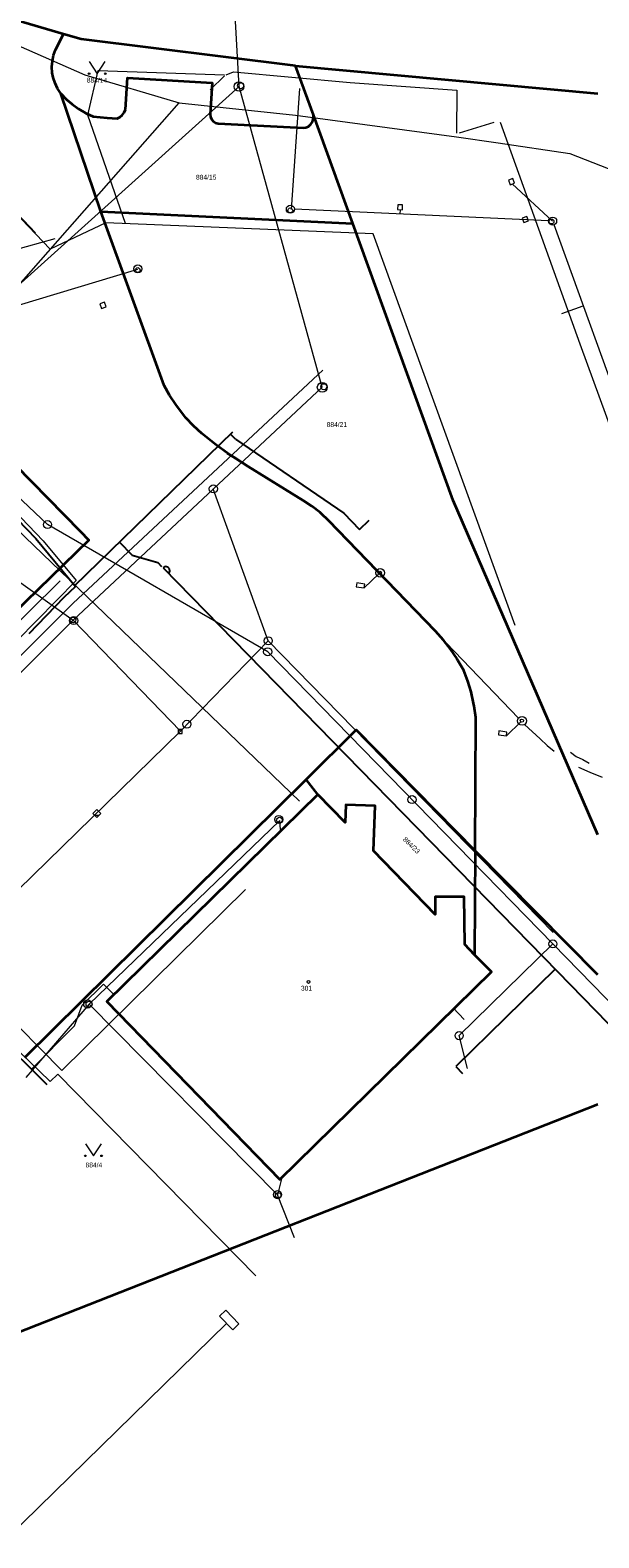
# Model space of a CAD drawing. Header units: millimetres. Extents: x -527259 to -526551, y -1129736 to -1129000.
# Tile 198 of 213: x -526774 to -526704, y -1129705 to -1129519. Entities that reach past the tile are written whole.
import ezdxf
from ezdxf.enums import TextEntityAlignment as Align

# ---------------------------------------------------------------- set-up
doc = ezdxf.new("R2010")
doc.units = ezdxf.units.MM
doc.header["$LTSCALE"] = 12
for name, color, linetype, lineweight in [('IS_sdelovaci - nezamer poloha CETIN', 132, 'EL_VEDENI_SLABOPROUD_PODZ', 0), ('IS_sdelovací CETIN', 6, 'EL_VEDENI_SLABOPROUD_PODZ', 0), ('ISa_destova_kanalizace', 4, 'KANALIZACE_DESTOVA_PODZ', 9), ('ISa_NN', 6, 'EL_VEDENI_NN_PODZ', 0), ('ISa_plyn_pdzem_NTL', 6, 'PLYN_POTRUBI_NT_PODZ', 0), ('ISa_plyn_podzem_STL', 6, 'PLYN_POTRUBI_ST_PODZ', 0), ('ISa_splaskova_kanalizace', 30, 'KANALIZACE_SPLASKOVA_PODZ', 0), ('KN tlusta', 170, 'Continuous', 35), ('tlusta', 7, 'Continuous', 15)]:
    doc.layers.add(name, color=color, linetype=linetype, lineweight=lineweight)
doc.layers.add('ISa_Vodovod', color=6, linetype='VODA_PITNA_PODZ')
doc.layers.add('Parc. č.', color=170, linetype='Continuous')
doc.styles.add('laplan', font='txt', dxfattribs={"height": 0.002})
doc.linetypes.add('EL_VEDENI_NN_PODZ', pattern='A,35,-15,[109,CADKON.SHX,S=5,R=0,X=0,Y=0],-50', length=100)
doc.linetypes.add('EL_VEDENI_SLABOPROUD_PODZ', pattern='A,10,-30,[116,CADKON.SHX,S=5,R=0,X=0,Y=0],-35,10,-10', length=95)
doc.linetypes.add('KANALIZACE_DESTOVA_PODZ', pattern='A,35,-15,[102,CADKON.SHX,S=5,R=0,X=0,Y=5],-5,[106,CADKON.SHX,S=5,R=0,X=10,Y=0],30,-15', length=100)
doc.linetypes.add('KANALIZACE_SPLASKOVA_PODZ', pattern='A,35,-15,[102,CADKON.SHX,S=5,R=0,X=0,Y=5],-5,[102,CADKON.SHX,S=5,R=0,X=20,Y=5],30,-15', length=100)
doc.linetypes.add('PLYN_POTRUBI_NT_PODZ', pattern='A,35,-15,[112,CADKON.SHX,S=2.5,R=0,X=0,Y=0],-50', length=100)
doc.linetypes.add('PLYN_POTRUBI_ST_PODZ', pattern='A,35,-15,[113,CADKON.SHX,S=5,R=0,X=0,Y=0],-50', length=100)
doc.linetypes.add('VODA_PITNA_PODZ', pattern='A,35,-15,[117,CADKON.SHX,S=1.25,R=0,X=0,Y=0],-50', length=100)

# ---------------------------------------------------------------- blocks, each defined once
blk = doc.blocks.new('4$02')
at = {"layer": 'tlusta', "color": 0}
blk.add_circle((-0.01, 0), 0.175, dxfattribs=at)
blk = doc.blocks.new('3$14')
at = {"layer": 'tlusta'}
blk.add_lwpolyline([(-1, 1.5), (0, 0), (1, 1.5)], dxfattribs=at)
for centre in [(-1, 0), (1, 0)]:
    blk.add_circle(centre, 0.1, dxfattribs=at)

msp = doc.modelspace()

# ---------------------------------------------------------------- linework, layer by layer
at = {"layer": 'IS_sdelovaci - nezamer poloha CETIN', "ltscale": 0.002, "flags": 128}
for points in [[(-526843.299, -1129474.437), (-526817.731, -1129496.878), (-526784.842, -1129531.79), (-526773.49, -1129543.723)], [(-526793.331, -1129570.365), (-526755.65, -1129527.613)], [(-526740.72, -1129614.123), (-526779.224, -1129577.16), (-526793.112, -1129560.994)]]:
    msp.add_lwpolyline(points, dxfattribs=at)
at = {"layer": 'IS_sdelovací CETIN', "ltscale": 0.003, "flags": 128}
for points in [[(-526778.916, -1129518.971), (-526777.69, -1129519.613), (-526767.35, -1129524.163), (-526755.65, -1129527.613)], [(-526755.65, -1129527.613), (-526741.22, -1129529.173), (-526721.27, -1129531.823), (-526716.08, -1129532.573), (-526707.2, -1129533.883), (-526694.09, -1129539.043), (-526690.52, -1129540.913), (-526685.69, -1129545.383), (-526677.09, -1129556.553), (-526671.18, -1129566.973), (-526662.74, -1129584.833), (-526653.5, -1129605.823)]]:
    msp.add_lwpolyline(points, dxfattribs=at)
at = {"layer": 'ISa_destova_kanalizace', "ltscale": 0.002}
for p, q in [((-526748.239, -1129525.606), (-526749.74, -1129497.513)), ((-526779.71, -1129553.903), (-526748.239, -1129525.606)), ((-526737.92, -1129562.863), (-526748.239, -1129525.606)), ((-526740.743, -1129525.859), (-526741.767, -1129540.848)), ((-526714.262, -1129537.001), (-526714.826, -1129537.207)), ((-526714.826, -1129537.207), (-526714.62, -1129537.77)), ((-526714.62, -1129537.77), (-526714.056, -1129537.565)), ((-526714.338, -1129537.668), (-526709.34, -1129542.273)), ((-526714.056, -1129537.565), (-526714.262, -1129537.001)), ((-526709.84, -1129542.256), (-526741.37, -1129540.819)), ((-526728.541, -1129540.244), (-526728.561, -1129540.844)), ((-526728.561, -1129540.844), (-526727.961, -1129540.864)), ((-526727.941, -1129540.265), (-526728.541, -1129540.244)), ((-526728.261, -1129540.856), (-526728.28, -1129541.416)), ((-526727.961, -1129540.864), (-526727.941, -1129540.265)), ((-526712.553, -1129541.7), (-526713.116, -1129541.905)), ((-526712.347, -1129542.264), (-526712.553, -1129541.7)), ((-526713.116, -1129541.905), (-526712.911, -1129542.469)), ((-526712.911, -1129542.469), (-526712.347, -1129542.264)), ((-526695.091, -1129581.593), (-526709.169, -1129542.742)), ((-526779.71, -1129553.903), (-526760.78, -1129548.242)), ((-526764.933, -1129552.321), (-526765.497, -1129552.527)), ((-526765.497, -1129552.527), (-526765.291, -1129553.09)), ((-526765.291, -1129553.09), (-526764.728, -1129552.885)), ((-526764.728, -1129552.885), (-526764.933, -1129552.321)), ((-526708.208, -1129553.74), (-526705.536, -1129552.767)), ((-526768.82, -1129591.733), (-526737.92, -1129562.863)), ((-526744.614, -1129594.271), (-526751.428, -1129575.451)), ((-526780.06, -1129583.693), (-526768.82, -1129591.733)), ((-526800.23, -1129623.013), (-526768.82, -1129591.733)), ((-526755.496, -1129605.458), (-526768.82, -1129591.716)), ((-526755.53, -1129605.493), (-526744.614, -1129594.271)), ((-526709.289, -1129630.404), (-526744.614, -1129594.271)), ((-526755.78, -1129605.243), (-526755.78, -1129605.743)), ((-526755.28, -1129605.243), (-526755.78, -1129605.243)), ((-526755.28, -1129605.743), (-526755.28, -1129605.243)), ((-526775.623, -1129625.133), (-526755.53, -1129605.493)), ((-526755.78, -1129605.743), (-526755.28, -1129605.743)), ((-526765.87, -1129615.173), (-526766.37, -1129615.663)), ((-526766.37, -1129615.663), (-526765.88, -1129616.164)), ((-526766.15, -1129615.863), (-526765.65, -1129615.863)), ((-526765.88, -1129616.164), (-526765.38, -1129615.674)), ((-526765.38, -1129615.674), (-526765.87, -1129615.173)), ((-526743.18, -1129616.523), (-526766.84, -1129639.283)), ((-526743.09, -1129617.641), (-526743.18, -1129616.523)), ((-526766.84, -1129639.283), (-526774.68, -1129648.363)), ((-526743.456, -1129662.885), (-526766.84, -1129639.283)), ((-526720.295, -1129641.164), (-526721.685, -1129639.737)), ((-526742.94, -1129660.739), (-526743.456, -1129662.885)), ((-526741.35, -1129668.24), (-526743.456, -1129662.885))]:
    msp.add_line(p, q, dxfattribs=at)
at = {"layer": 'ISa_destova_kanalizace', "linetype": 'Continuous', "ltscale": 0.002}
for centre, radius in [((-526748.239, -1129525.606), 0.589), ((-526748.04, -1129525.513), 0.375), ((-526741.87, -1129540.803), 0.5), ((-526741.884, -1129540.952), 0.3), ((-526709.34, -1129542.273), 0.5), ((-526760.79, -1129548.193), 0.5), ((-526760.804, -1129548.342), 0.3), ((-526737.92, -1129562.863), 0.608), ((-526737.718, -1129562.794), 0.375), ((-526751.428, -1129575.451), 0.5), ((-526771.986, -1129579.875), 0.5), ((-526730.738, -1129585.848), 0.544), ((-526768.748, -1129591.767), 0.5), ((-526768.829, -1129591.691), 0.35), ((-526713.136, -1129604.192), 0.544), ((-526743.308, -1129616.404), 0.5), ((-526743.222, -1129616.486), 0.35), ((-526743.222, -1129616.486), 0.35), ((-526767.008, -1129639.262), 0.5), ((-526766.84, -1129639.283), 0.375), ((-526720.931, -1129643.184), 0.5), ((-526743.456, -1129662.885), 0.5), ((-526743.383, -1129662.957), 0.35)]:
    msp.add_circle(centre, radius, dxfattribs=at)
at = {"layer": 'ISa_destova_kanalizace', "ltscale": 0.002}
for centre, radius in [((-526709.481, -1129542.324), 0.3), ((-526744.614, -1129594.271), 0.5)]:
    msp.add_circle(centre, radius, dxfattribs=at)
at = {"layer": 'ISa_NN', "ltscale": 0.002}
for p, q in [((-526766.976, -1129529.164), (-526765.69, -1129523.616)), ((-526765.69, -1129523.616), (-526750.035, -1129524.171)), ((-526751.819, -1129526.021), (-526750.035, -1129524.271)), ((-526749.83, -1129524.169), (-526748.929, -1129523.789)), ((-526748.929, -1129523.789), (-526734.45, -1129525.116)), ((-526734.45, -1129525.116), (-526721.232, -1129526.075)), ((-526721.232, -1129526.075), (-526721.278, -1129531.379)), ((-526762.315, -1129542.591), (-526766.976, -1129529.164)), ((-526720.885, -1129531.363), (-526716.609, -1129530.035)), ((-526715.859, -1129530.035), (-526705.964, -1129557.486)), ((-526777.925, -1129539.269), (-526771.682, -1129545.76)), ((-526764.778, -1129542.491), (-526771.682, -1129545.76)), ((-526731.581, -1129543.836), (-526764.778, -1129542.491)), ((-526713.993, -1129592.366), (-526731.581, -1129543.836)), ((-526705.964, -1129557.486), (-526695.614, -1129585.87)), ((-526768.81, -1129589.622), (-526737.841, -1129560.742)), ((-526749.74, -1129571.06), (-526738.842, -1129577.751)), ((-526738.842, -1129577.751), (-526731.215, -1129585.548)), ((-526732.702, -1129587.722), (-526730.917, -1129585.972)), ((-526730.5, -1129586.279), (-526713.555, -1129603.867)), ((-526800.766, -1129616.621), (-526770.415, -1129586.847)), ((-526733.624, -1129587.108), (-526733.69, -1129587.577)), ((-526733.69, -1129587.577), (-526732.702, -1129587.722)), ((-526732.634, -1129587.252), (-526733.624, -1129587.108)), ((-526732.702, -1129587.722), (-526732.634, -1129587.252)), ((-526800.17, -1129620.872), (-526768.81, -1129589.622)), ((-526715.081, -1129606.05), (-526713.296, -1129604.299)), ((-526712.811, -1129604.627), (-526710.885, -1129606.418)), ((-526716.002, -1129605.436), (-526716.069, -1129605.905)), ((-526716.069, -1129605.905), (-526715.081, -1129606.05)), ((-526715.012, -1129605.58), (-526716.002, -1129605.436)), ((-526715.081, -1129606.05), (-526715.012, -1129605.58)), ((-526710.885, -1129606.418), (-526710.009, -1129607.224)), ((-526710.009, -1129607.224), (-526709.133, -1129607.941)), ((-526707.128, -1129608.046), (-526706.427, -1129608.584)), ((-526706.427, -1129608.584), (-526705.591, -1129608.992)), ((-526705.591, -1129608.992), (-526704.8, -1129609.443)), ((-526706.147, -1129609.92), (-526704.739, -1129610.555)), ((-526704.739, -1129610.555), (-526703.198, -1129611.148)), ((-526802.642, -1129614.724), (-526770.214, -1129647.506)), ((-526770.214, -1129647.506), (-526747.438, -1129625.069)), ((-526750.657, -1129677.938), (-526749.889, -1129677.189)), ((-526749.022, -1129679.616), (-526750.657, -1129677.938)), ((-526749.889, -1129677.189), (-526748.253, -1129678.867)), ((-526776.936, -1129705.394), (-526749.786, -1129678.837)), ((-526748.253, -1129678.867), (-526749.022, -1129679.616))]:
    msp.add_line(p, q, dxfattribs=at)
for centre in [(-526730.774, -1129585.832), (-526713.153, -1129604.159)]:
    msp.add_circle(centre, 0.2, dxfattribs=at)
at = {"layer": 'ISa_plyn_pdzem_NTL', "ltscale": 0.002}
for p, q in [((-526767.679, -1129639.398), (-526765.042, -1129636.804)), ((-526765.042, -1129636.804), (-526763.783, -1129638.091)), ((-526771.67, -1129648.883), (-526782.41, -1129638.483)), ((-526768.656, -1129641.974), (-526767.679, -1129639.398)), ((-526773.984, -1129647.344), (-526768.656, -1129641.974)), ((-526771.672, -1129648.88), (-526770.731, -1129647.954)), ((-526746.141, -1129672.934), (-526770.731, -1129647.954))]:
    msp.add_line(p, q, dxfattribs=at)
at = {"layer": 'ISa_plyn_podzem_STL', "ltscale": 0.002}
for p, q in [((-526778.05, -1129576.173), (-526772.54, -1129581.903)), ((-526772.54, -1129581.903), (-526768.45, -1129586.783)), ((-526779.683, -1129598.199), (-526768.45, -1129586.783))]:
    msp.add_line(p, q, dxfattribs=at)
at = {"layer": 'ISa_splaskova_kanalizace', "ltscale": 0.002}
for p, q in [((-526771.076, -1129544.469), (-526781.91, -1129547.485)), ((-526771.988, -1129579.874), (-526789.17, -1129563.682)), ((-526744.684, -1129595.631), (-526771.986, -1129579.875)), ((-526709.306, -1129631.819), (-526744.684, -1129595.631)), ((-526720.931, -1129643.184), (-526709.305, -1129631.818)), ((-526692.344, -1129649.179), (-526709.311, -1129631.824)), ((-526719.889, -1129647.255), (-526720.931, -1129643.184))]:
    msp.add_line(p, q, dxfattribs=at)
for centre in [(-526744.684, -1129595.631), (-526726.782, -1129613.942), (-526709.306, -1129631.819)]:
    msp.add_circle(centre, 0.5, dxfattribs=at)
at = {"layer": 'ISa_splaskova_kanalizace', "linetype": 'ByBlock', "ltscale": 0.002}
msp.add_circle((-526754.705, -1129604.599), 0.5, dxfattribs=at)
at = {"layer": 'ISa_Vodovod', "ltscale": 0.002}
for p, q in [((-526768.654, -1129587.477), (-526749.021, -1129568.402)), ((-526748.689, -1129569.31), (-526749.304, -1129568.677)), ((-526748.689, -1129569.31), (-526735.249, -1129578.456)), ((-526778.03, -1129576.873), (-526773.44, -1129581.613)), ((-526735.249, -1129578.456), (-526733.295, -1129580.462)), ((-526733.295, -1129580.462), (-526732.113, -1129579.311)), ((-526773.44, -1129581.613), (-526768.53, -1129587.533)), ((-526763.12, -1129582.024), (-526761.511, -1129583.67)), ((-526761.511, -1129583.67), (-526758.3, -1129584.569)), ((-526758.3, -1129584.569), (-526757.835, -1129585.045)), ((-526757.376, -1129585.085), (-526757.66, -1129585.224)), ((-526757.66, -1129585.224), (-526708.743, -1129635.256)), ((-526757.076, -1129585.142), (-526757.376, -1129585.085)), ((-526756.866, -1129585.356), (-526757.076, -1129585.142)), ((-526756.961, -1129585.939), (-526756.816, -1129585.657)), ((-526756.816, -1129585.657), (-526756.866, -1129585.356)), ((-526768.53, -1129587.533), (-526769.95, -1129588.913)), ((-526769.95, -1129588.913), (-526774.33, -1129593.413)), ((-526787.17, -1129634.263), (-526772.08, -1129649.233))]:
    msp.add_line(p, q, dxfattribs=at)
at = {"layer": 'ISa_Vodovod', "color": 6, "ltscale": 0.002}
for p, q in [((-526709.03, -1129634.961), (-526721.347, -1129647.002)), ((-526708.743, -1129635.256), (-526692.344, -1129652.028)), ((-526721.347, -1129647.002), (-526720.508, -1129647.86))]:
    msp.add_line(p, q, dxfattribs=at)
at = {"layer": 'KN tlusta'}
for p, q in [((-526770.99, -1129521.043), (-526770, -1129519.103)), ((-526767.81, -1129519.743), (-526770, -1129519.103)), ((-526741.23, -1129523.023), (-526767.81, -1129519.743)), ((-526739.02, -1129529.113), (-526741.23, -1129523.023)), ((-526741.23, -1129523.023), (-526703.74, -1129526.455)), ((-526765.38, -1129541.073), (-526770.34, -1129526.463)), ((-526750.84, -1129530.203), (-526740.3, -1129530.733)), ((-526739.04, -1129529.633), (-526739.02, -1129529.113)), ((-526734.14, -1129542.573), (-526739.02, -1129529.113)), ((-526757.51, -1129562.623), (-526765.38, -1129541.073)), ((-526765.38, -1129541.073), (-526734.14, -1129542.573)), ((-526740.27, -1129576.893), (-526747.11, -1129572.673)), ((-526723.86, -1129593.093), (-526737.13, -1129579.353)), ((-526718.93, -1129620.273), (-526718.88, -1129603.763)), ((-526774.8, -1129645.873), (-526739.93, -1129611.463)), ((-526738.45, -1129613.303), (-526739.93, -1129611.463)), ((-526718.93, -1129620.273), (-526719.03, -1129633.153)), ((-526703.74, -1129635.669), (-526718.93, -1129620.273)), ((-526785.4, -1129683.763), (-526703.74, -1129651.65))]:
    msp.add_line(p, q, dxfattribs=at)
for points in [[(-526770, -1129519.103), (-526783.01, -1129515.313), (-526784.84, -1129514.603)], [(-526770.34, -1129526.463), (-526770.744, -1129525.853), (-526771.062, -1129525.193), (-526771.287, -1129524.496), (-526771.398, -1129523.908), (-526771.445, -1129523.178), (-526771.391, -1129522.448), (-526771.238, -1129521.732), (-526770.99, -1129521.043)], [(-526762.33, -1129528.443), (-526762.09, -1129524.513), (-526751.58, -1129525.133), (-526751.82, -1129529.013)], [(-526770.34, -1129526.463), (-526769.642, -1129527.197), (-526768.953, -1129527.797), (-526768.13, -1129528.388), (-526767.253, -1129528.895), (-526766.33, -1129529.313)], [(-526763.37, -1129529.573), (-526763.008, -1129529.392), (-526762.718, -1129529.146), (-526762.48, -1129528.819), (-526762.33, -1129528.443)], [(-526766.33, -1129529.313), (-526764.6, -1129529.493), (-526763.37, -1129529.573)], [(-526751.82, -1129529.013), (-526751.781, -1129529.352), (-526751.661, -1129529.639), (-526751.447, -1129529.906), (-526751.166, -1129530.099), (-526750.84, -1129530.203)], [(-526740.3, -1129530.733), (-526739.949, -1129530.688), (-526739.625, -1129530.547), (-526739.576, -1129530.515), (-526739.315, -1129530.276), (-526739.132, -1129529.974), (-526739.04, -1129529.633)], [(-526703.74, -1129618.324), (-526721.68, -1129576.903), (-526734.14, -1129542.573)], [(-526799.77, -1129572.093), (-526787.92, -1129560.363), (-526785.99, -1129562.323), (-526767.94, -1129580.703), (-526766.88, -1129581.783), (-526781.04, -1129595.533)], [(-526747.11, -1129572.673), (-526748.902, -1129571.541), (-526749.485, -1129571.147), (-526751.203, -1129569.905), (-526752.86, -1129568.583), (-526753.878, -1129567.641), (-526754.825, -1129566.629), (-526755.259, -1129566.113), (-526756.092, -1129565.005), (-526756.844, -1129563.839), (-526757.51, -1129562.623)], [(-526737.13, -1129579.353), (-526738.069, -1129578.483), (-526738.189, -1129578.38), (-526739.201, -1129577.596), (-526740.27, -1129576.893)], [(-526718.88, -1129603.763), (-526719.068, -1129602.371), (-526719.139, -1129601.977), (-526719.454, -1129600.608), (-526719.865, -1129599.264), (-526720.37, -1129597.953), (-526721.082, -1129596.692), (-526721.192, -1129596.514), (-526722.002, -1129595.313), (-526722.893, -1129594.171), (-526723.86, -1129593.093)], [(-526739.93, -1129611.463), (-526733.69, -1129605.313), (-526718.93, -1129620.273)], [(-526738.45, -1129613.303), (-526764.65, -1129638.963), (-526743.16, -1129660.983), (-526716.94, -1129635.263), (-526719.03, -1129633.153)], [(-526719.03, -1129633.153), (-526720.25, -1129631.893), (-526720.3, -1129625.973), (-526723.92, -1129625.993), (-526723.9, -1129628.183), (-526731.57, -1129620.293), (-526731.36, -1129614.733), (-526735.01, -1129614.583), (-526735.06, -1129616.773), (-526738.45, -1129613.303)]]:
    msp.add_lwpolyline(points, dxfattribs=at)

# ---------------------------------------------------------------- block references
at = {"layer": 'tlusta'}
for name, p in [('3$14', (-526765.83, -1129524.023)), ('4$02', (-526739.61, -1129636.533)), ('3$14', (-526766.29, -1129658.073))]:
    msp.add_blockref(name, p, dxfattribs=at)

# ---------------------------------------------------------------- texts
at = {"layer": 'Parc. č.', "style": 'laplan'}
for s, rotation, p in [('884/14', 359, (-526765.859, -1129525.128)), ('884/23', 316, (-526727.049, -1129619.82))]:
    msp.add_text(s, height=0.6, rotation=rotation, dxfattribs=at).set_placement(p, align=Align.CENTER)
for s, p in [('884/15', (-526752.311, -1129537.143)), ('884/21', (-526736.103, -1129567.783)), ('301', (-526739.868, -1129637.605)), ('884/4', (-526766.24, -1129659.504))]:
    msp.add_text(s, height=0.6, dxfattribs=at).set_placement(p, align=Align.CENTER)

doc.saveas('drawing.dxf')
